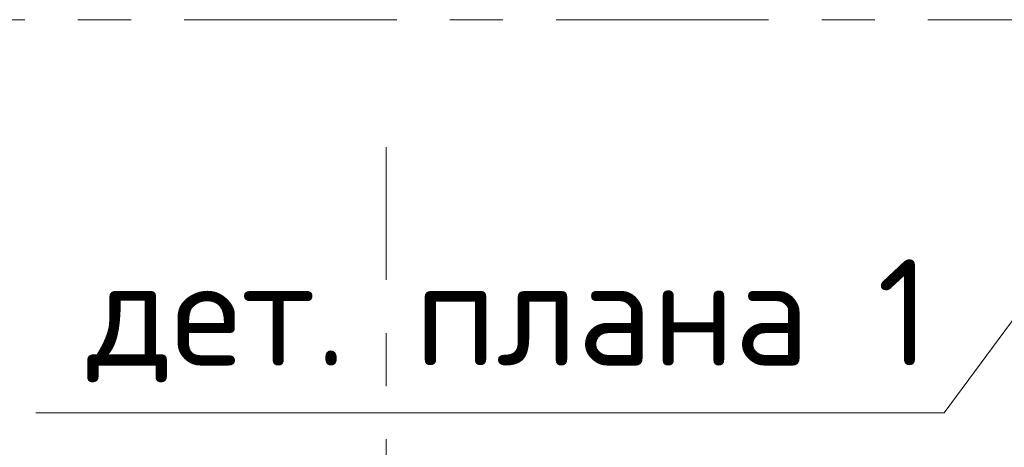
# Model space of a CAD drawing. Header units: metres. Extents: x -38 to 93, y -15 to 21.
# Tile 88 of 256: x 36.26 to 38.114, y 8.195 to 9. Entities that reach past the tile are written whole.
import ezdxf

# ---------------------------------------------------------------- set-up
doc = ezdxf.new("R2010")
doc.units = ezdxf.units.M
doc.linetypes.add('______11', pattern=[0.5, 0.4, -0.05, 0, -0.05])
doc.linetypes.add('______5', pattern=[1.1, 0.8, -0.1, 0.1, -0.1])
doc.layers.add('XR$1$Осевая линия (1)', color=7, linetype='______5', lineweight=13)
doc.layers.add('XR$4$Текст_ общее_1', color=7, linetype='Continuous', lineweight=13)
doc.styles.add('ISOCPEUR', font='txt')

msp = doc.modelspace()

# ---------------------------------------------------------------- linework, layer by layer
at = {"layer": 'XR$1$Осевая линия (1)', "color": 253, "linetype": '______11', "lineweight": 13, "true_color": 0xa0a0a0, "transparency": 33554687}
for p, q in [((-2.63, 9), (62.6, 9)), ((36.95, -3.39), (36.95, 8.76))]:
    msp.add_line(p, q, dxfattribs=at)
at = {"layer": 'XR$4$Текст_ общее_1', "color": 7, "linetype": 'Continuous', "lineweight": 13, "transparency": 33554687}
msp.add_lwpolyline([(38.3453, 8.7252), (38.0008, 8.2595), (36.2908, 8.2595)], dxfattribs=at)

# ---------------------------------------------------------------- texts
at = {"layer": 'XR$4$Текст_ общее_1', "color": 7, "linetype": 'Continuous', "lineweight": 13, "transparency": 33554687, "insert": (37.1808, 8.4329), "char_height": 0.2, "width": 1.695238, "attachment_point": 5, "style": 'ISOCPEUR'}
msp.add_mtext('\\A1;{\\fISOCPEUR|i0|b0;\\H0.200000;\\W1.000000;\\C7;дет. плана 1}\\P', dxfattribs=at)

doc.saveas('drawing.dxf')
